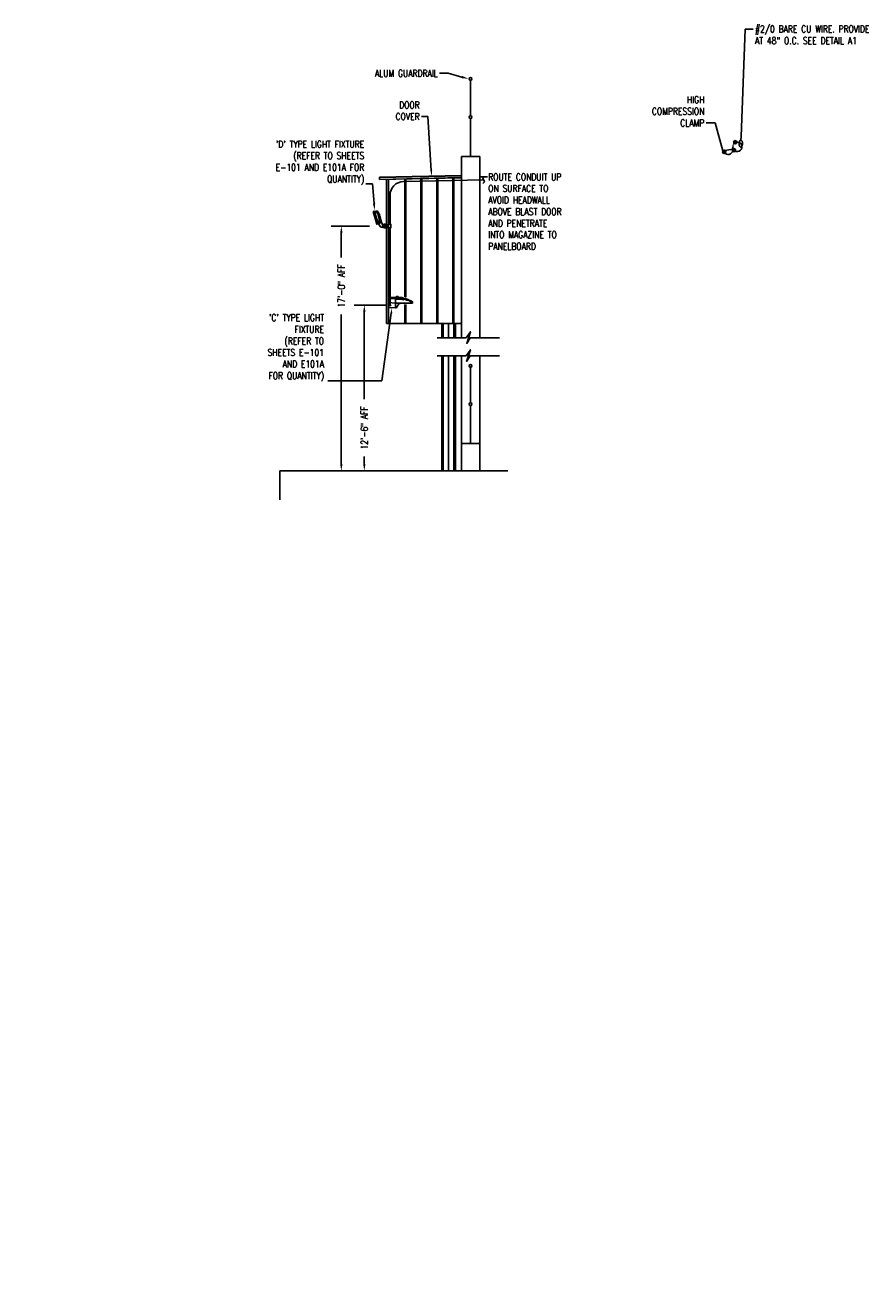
# Model space of a CAD drawing. Header units: inches. Extents: x 0 to 174, y 0 to 45.
# Tile 4 of 4: x 158 to 174, y 23 to 45. Entities that reach past the tile are written whole.
import ezdxf
from ezdxf import colors
from ezdxf.entities.mleader import LeaderData, LeaderLine
from ezdxf.math import Vec2, Vec3

# ---------------------------------------------------------------- set-up
doc = ezdxf.new("R2010")
doc.units = ezdxf.units.IN
doc.header["$MEASUREMENT"] = 0
doc.layers.get('Defpoints').update_dxf_attribs({"color": 6})
for name, color, linetype in [('E-ANNO-DIMS', 1, 'Continuous'), ('E-ANNO-TEXT', 2, 'Continuous'), ('E-DETL', 2, 'Continuous'), ('E-DETL-GRPH', 3, 'Continuous'), ('G-Anno-Std-Scrn', 8, 'Continuous')]:
    doc.layers.add(name, color=color, linetype=linetype)
doc.styles.add('Annotative', font='romans.shx', dxfattribs={"width": 0.8, "height": 0.125})
doc.dimstyles.new('Annotative', dxfattribs={"dimscale": 0, "dimtxt": 0.125, "dimasz": 0.125, "dimexe": 0.18, "dimexo": 0.0625, "dimgap": 0.09, "dimtad": 1, "dimdec": 3, "dimzin": 3, "dimdsep": 46, "dimlunit": 4, "dimtxsty": 'Annotative', "dimcen": 0.09, "dimclrt": 2, "dimazin": 2, "dimtfac": 1, "dimtdec": 3, "dimtmove": 0, "dimatfit": 0, "dimfxl": 1, "dimtfill": 1, "dimfrac": 2, "dimtolj": 1, "dimtzin": 0, "dimarcsym": 0})

# ---------------------------------------------------------------- blocks, each defined once
blk = doc.blocks.new('*D8')
at = {"layer": 'Defpoints', "color": 0, "transparency": 16777216}
for p in [(164.601, 41.396), (164.034, 36.987), (165.504, 36.987)]:
    blk.add_point(p, dxfattribs=at)
at = {"layer": 'E-ANNO-DIMS', "color": 0, "lineweight": -2, "transparency": 16777216}
for p, q in [((164.539, 41.396), (163.854, 41.396)), ((164.034, 41.271), (164.034, 40.833)), ((164.034, 37.112), (164.034, 39.805)), ((165.442, 36.987), (163.854, 36.987))]:
    blk.add_line(p, q, dxfattribs=at)
at = {"layer": 'E-ANNO-DIMS', "color": 0, "transparency": 16777216}
for points in [[(164.013, 41.271), (164.055, 41.271), (164.034, 41.396)], [(164.013, 37.112), (164.055, 37.112), (164.034, 36.987)]]:
    blk.add_solid(points, dxfattribs=at)
at = {"layer": 'E-ANNO-DIMS', "color": 2, "lineweight": -3, "transparency": 16777216, "insert": (164.034, 40.319), "char_height": 0.125, "attachment_point": 5, "rotation": 90, "style": 'Annotative', "bg_fill": 3, "box_fill_scale": 1.25, "bg_fill_color": 256, "bg_fill_true_color": 13158600, "bg_fill_transparency": 0}
blk.add_mtext('\\A1;17\'-0" AFF', dxfattribs=at)
blk = doc.blocks.new('*D9')
at = {"layer": 'Defpoints', "color": 0, "transparency": 16777216}
for p in [(164.892, 39.975), (164.448, 36.989), (165.44, 36.989)]:
    blk.add_point(p, dxfattribs=at)
at = {"layer": 'E-ANNO-DIMS', "color": 0, "lineweight": -2, "transparency": 16777216}
for p, q in [((164.829, 39.975), (164.268, 39.975)), ((164.448, 39.85), (164.448, 38.277)), ((164.448, 37.114), (164.448, 37.249)), ((165.377, 36.989), (164.268, 36.989))]:
    blk.add_line(p, q, dxfattribs=at)
at = {"layer": 'E-ANNO-DIMS', "color": 0, "transparency": 16777216}
for points in [[(164.427, 39.85), (164.469, 39.85), (164.448, 39.975)], [(164.427, 37.114), (164.469, 37.114), (164.448, 36.989)]]:
    blk.add_solid(points, dxfattribs=at)
at = {"layer": 'E-ANNO-DIMS', "color": 2, "lineweight": -3, "transparency": 16777216, "insert": (164.448, 37.763), "char_height": 0.125, "attachment_point": 5, "rotation": 90, "style": 'Annotative', "bg_fill": 3, "box_fill_scale": 1.25, "bg_fill_color": 256, "bg_fill_true_color": 13158600, "bg_fill_transparency": 0}
blk.add_mtext('\\A1;12\'-6" AFF', dxfattribs=at)
blk = doc.blocks.new('Loop_2')
at = {"color": 1}
blk.add_line((-0.5, 0), (-1, 0), dxfattribs=at)
blk.add_lwpolyline([(0, 0.25, 0.050817), (-0.2, 0.23, 0.064661), (-0.35, 0.18, 0.10407), (-0.47, 0.08, 0.175425), (-0.5, 0, 0.175425), (-0.47, -0.08, 0.10407), (-0.35, -0.18, 0.064661), (-0.2, -0.23, 0.050817), (0, -0.25, 0.050817), (0.2, -0.23, 0.064661), (0.35, -0.18, 0.10407), (0.47, -0.08, 0.175425), (0.5, 0, 0.175425), (0.47, 0.08, 0.10407), (0.35, 0.18, 0.064661), (0.2, 0.23, 0.050817)], format="xyb", close=True, dxfattribs=at)

msp = doc.modelspace()

# ---------------------------------------------------------------- hatches: boundary and pattern name
at = {"layer": 'E-DETL-GRPH', "lineweight": -3}
h = msp.add_hatch(color=256, dxfattribs=at)
h.dxf.hatch_style = 1
h.paths.add_polyline_path([(171.1297, 42.7739, 1), (171.0733, 42.7499, 1)])
h = msp.add_hatch(color=256, dxfattribs=at)
h.dxf.hatch_style = 1
h.paths.add_polyline_path([(171.1545, 42.9173, 1), (171.0981, 42.8933, 1)])
h = msp.add_hatch(color=256, dxfattribs=at)
h.dxf.hatch_style = 1
h.paths.add_polyline_path([(170.9564, 42.7447, 1), (170.9, 42.7208, 1)])

# ---------------------------------------------------------------- linework, layer by layer
at = {"layer": 'E-DETL', "lineweight": -3}
msp.add_open_spline([(166.6092, 42.2831), (166.6003, 42.2729), (166.5836, 42.2635), (166.5824, 42.2523), (166.5814, 42.2433), (166.5928, 42.233), (166.598, 42.2233), (166.6033, 42.2132), (166.6154, 42.202), (166.614, 42.193), (166.6121, 42.1819), (166.5934, 42.1736), (166.5832, 42.1638)], degree=3, knots=[0, 0, 0, 0, 0.5537121, 0.5537121, 0.5537121, 1, 1, 1, 1.446153, 1.446153, 1.446153, 2, 2, 2, 2], dxfattribs=at)
at = {"layer": 'E-DETL-GRPH', "lineweight": -3}
for p, q in [((164.6108, 41.6481), (164.6356, 41.6549)), ((164.6334, 41.6582), (164.653, 41.6636)), ((164.712, 41.5861), (164.7255, 41.5891)), ((164.738, 41.5109), (164.7294, 41.5425))]:
    msp.add_line(p, q, dxfattribs=at)
for points in [[(165.7568, 39.3862), (166.2796, 39.3862), (166.3589, 39.494), (166.2918, 39.2825), (166.3528, 39.3862), (166.8797, 39.3862)], [(165.7568, 39.0617), (166.2796, 39.0617), (166.3589, 39.1695), (166.2897, 38.958), (166.3528, 39.0617), (166.8797, 39.0617)]]:
    msp.add_lwpolyline(points, dxfattribs=at)
for centre in [(171.1015, 42.7619), (171.1263, 42.9053), (170.9282, 42.7328)]:
    msp.add_circle(centre, 0.0307, dxfattribs=at)
for centre, radius, start, end in [((171.1635, 42.8237), 0.085, 235.84785, 104.47285), ((170.9993, 42.7717), 0.0862, 217.16863, 349.73682), ((164.646, 41.6167), 0.0396, 27.35964, 105.21349), ((164.6489, 41.6135), 0.0473, 65.14483, 101.51224), ((164.6648, 41.6161), 0.049, 74.06991, 103.99167), ((164.6536, 41.6203), 0.0392, 28.22, 67.20121), ((164.664, 41.6216), 0.0439, 38.59272, 71.15215), ((164.6302, 41.5981), 0.085, 25.26691, 36.72175), ((164.3466, 41.476), 0.3704, 18.75846, 25.42181), ((164.3802, 41.4678), 0.3522, 12.81207, 29.06063), ((164.4344, 41.4972), 0.3053, 17.62813, 26.72208), ((164.7279, 41.5418), 0.00164, 22.97613, 164.13506), ((164.7364, 41.5106), 0.00168, 318.14797, 11.32633)]:
    msp.add_arc(centre, radius, start, end, dxfattribs=at)
at = {"layer": 'G-Anno-Std-Scrn', "lineweight": -3}
for p, q in [((166.361, 43.3843), (166.361, 44.0202)), ((166.361, 43.3334), (166.361, 42.6466)), ((166.525, 42.6466), (166.1971, 42.6466)), ((166.1971, 42.6466), (166.1971, 39.3857)), ((166.525, 39.3862), (166.525, 42.6466)), ((166.1971, 42.3051), (164.7217, 42.2744)), ((164.7217, 42.2703), (166.1971, 42.301)), ((164.7217, 42.2744), (164.7217, 42.2334)), ((164.7217, 42.2375), (166.1971, 42.2682)), ((164.7217, 42.2334), (166.1971, 42.2641)), ((165.7553, 42.2549), (165.7553, 39.6412)), ((165.7733, 42.2553), (165.7733, 39.6412)), ((166.0438, 42.2609), (166.0438, 39.6412)), ((166.0619, 42.2613), (166.0619, 39.6412)), ((166.525, 42.2826), (166.8203, 42.2826)), ((165.8421, 39.3862), (165.8421, 39.6412)), ((165.8558, 39.3862), (165.8558, 39.6412)), ((165.8694, 39.6412), (165.8694, 39.3862)), ((165.9651, 39.3862), (165.9651, 39.6412)), ((166.0607, 39.6412), (166.0607, 39.3862)), ((166.0743, 39.3862), (166.0743, 39.6412)), ((166.088, 39.3862), (166.088, 39.6412)), ((165.8421, 39.0617), (165.8421, 36.9887)), ((165.8558, 39.0617), (165.8558, 36.9887)), ((165.8694, 36.9887), (165.8694, 39.0617)), ((165.9651, 39.0617), (165.9651, 36.9887)), ((166.0607, 36.9887), (166.0607, 39.0617)), ((166.0743, 39.0617), (166.0743, 36.9887)), ((166.088, 39.0617), (166.088, 36.9887)), ((166.1971, 36.9887), (166.1971, 39.0617)), ((166.525, 39.0617), (166.525, 36.9887)), ((166.361, 38.2166), (166.361, 38.8526)), ((166.361, 38.1658), (166.361, 37.4789)), ((166.1971, 37.4789), (166.525, 37.4789)), ((162.9253, 36.9887), (167.0297, 36.9887)), ((162.9253, 36.9887), (162.9253, 36.4693))]:
    msp.add_line(p, q, dxfattribs=at)
for centre in [(166.361, 44.0457), (166.361, 43.3589), (166.361, 38.878), (166.361, 38.1912)]:
    msp.add_circle(centre, 0.0254, dxfattribs=at)

# ---------------------------------------------------------------- leaders
at = {"layer": 'E-ANNO-TEXT', "lineweight": -3}
ml = msp.add_multileader_mtext('Standard', dxfattribs=at)
ml.set_content('\\A1;#2/0 BARE CU WIRE. PROVIDE \\PAT 48" O.C. SEE DETAIL A1', color=256, style='Annotative')
ml.set_leader_properties(color=1, linetype='ByLayer', lineweight=-1)
ml.set_arrow_properties(name='Loop_2')
ml.build(insert=Vec2(0, 0))
ml.multileader.update_dxf_attribs({"text_right_attachment_type": 3, "dogleg_length": 0.34, "arrow_head_size": 0.125})
ctx = ml.context
ctx.base_point, ctx.char_height, ctx.arrow_head_size, ctx.landing_gap_size, ctx.plane_origin = Vec3(171.4503, 44.944), 0.125, 0.125, 0.0312, Vec3(171.4581, 44.9637)
ctx.right_attachment = 3
notes = []
notes.append((ctx, [(0, (1, 1, 0), (171.3058, 44.944), (1, 0), 0.1445, [(0, [(171.2258, 42.8815)], 0, [])])]))
ctx.mtext.insert, ctx.mtext.flow_direction = Vec3(171.4816, 45.0065), 5
ml = msp.add_multileader_mtext('Standard', dxfattribs=at)
ml.set_content('ALUM GUARDRAIL', color=256, style='Annotative')
ml.set_leader_properties(color=1, linetype='ByLayer', lineweight=-1)
ml.build(insert=Vec2(0, 0))
ml.multileader.update_dxf_attribs({"text_right_attachment_type": 3, "dogleg_length": 0.34, "arrow_head_size": 0.125})
ctx = ml.context
ctx.base_point, ctx.char_height, ctx.arrow_head_size, ctx.landing_gap_size, ctx.plane_origin = Vec3(164.4668, 44.1476), 0.125, 0.125, 0.0312, Vec3(164.9087, 45.6154)
ctx.right_attachment, ctx.text_align_type = 3, 2
notes.append((ctx, [(1, (1, 1, 0), (165.9581, 44.1476), (-1, 0), 0.1573, [(0, [(166.3259, 44.0474)], 0, [])])]))
ctx.mtext.insert, ctx.mtext.width, ctx.mtext.alignment, ctx.mtext.flow_direction = Vec3(165.7695, 44.2101), 1.27744, 3, 5
ml = msp.add_multileader_mtext('Standard', dxfattribs=at)
ml.set_content('HIGH \\PCOMPRESSION \\PCLAMP', color=256, style='Annotative')
ml.set_leader_properties(color=1, linetype='ByLayer', lineweight=-1)
ml.build(insert=Vec2(0, 0))
ml.multileader.update_dxf_attribs({"text_right_attachment_type": 3, "dogleg_length": 0.34, "arrow_head_size": 0.125})
ctx = ml.context
ctx.base_point, ctx.char_height, ctx.arrow_head_size, ctx.landing_gap_size, ctx.plane_origin = Vec3(169.5238, 43.6699), 0.125, 0.125, 0.0312, Vec3(169.1151, 43.2532)
ctx.right_attachment, ctx.text_align_type = 3, 2
notes.append((ctx, [(0, (1, 1, 0), (170.7677, 43.2532), (-1, 0), 0.1672, [(2, [(171.0977, 42.9163), (171.0802, 42.7839), (170.9006, 42.7482)], 0, [])])]))
ctx.mtext.insert, ctx.mtext.alignment, ctx.mtext.flow_direction = Vec3(170.5693, 43.7324), 3, 5
ml = msp.add_multileader_mtext('Standard', dxfattribs=at)
ml.set_content('DOOR COVER', color=256, style='Annotative')
ml.set_leader_properties(color=1, linetype='ByLayer', lineweight=-1)
ml.build(insert=Vec2(0, 0))
ml.multileader.update_dxf_attribs({"text_right_attachment_type": 3, "dogleg_length": 0.36, "arrow_head_size": 0.1})
ctx = ml.context
ctx.base_point, ctx.char_height, ctx.arrow_head_size, ctx.landing_gap_size, ctx.plane_origin = Vec3(164.9607, 43.5776), 0.125, 0.1, 0.0312, Vec3(164.2652, 44.2758)
ctx.right_attachment, ctx.text_align_type = 3, 2
notes.append((ctx, [(1, (1, 1, 0), (165.59, 43.3693), (-1, 0), 0.1143, [(0, [(165.6607, 42.2939)], 0, [])])]))
ctx.mtext.insert, ctx.mtext.width, ctx.mtext.alignment, ctx.mtext.flow_direction = Vec3(165.4444, 43.6401), 0.726455, 3, 5
ml = msp.add_multileader_mtext('Standard', dxfattribs=at)
ml.set_content("'D' TYPE LIGHT FIXTURE\\P(REFER TO SHEETS \\PE-101 AND E101A FOR QUANTITY)", color=256, style='Annotative')
ml.set_leader_properties(color=1, linetype='ByLayer', lineweight=-1)
ml.build(insert=Vec2(0, 0))
ml.multileader.update_dxf_attribs({"text_right_attachment_type": 3, "dogleg_length": 0.34, "arrow_head_size": 0.125})
ctx = ml.context
ctx.base_point, ctx.char_height, ctx.arrow_head_size, ctx.landing_gap_size, ctx.plane_origin = Vec3(162.6057, 42.8503), 0.125, 0.125, 0.0312, Vec3(165.0603, 42.7513)
ctx.right_attachment, ctx.text_align_type = 3, 2
notes.append((ctx, [(0, (1, 1, 0), (164.5976, 42.1539), (-1, 0), 0.1199, [(0, [(164.6331, 41.6781)], 0, [])])]))
ctx.mtext.insert, ctx.mtext.width, ctx.mtext.alignment, ctx.mtext.flow_direction = Vec3(164.4465, 42.9336), 1.829821, 3, 5
for ctx, leaders in notes:
    for number, flags, end, landing, length, lines in leaders:
        leader = LeaderData()
        leader.index, (leader.has_last_leader_line, leader.has_dogleg_vector, leader.attachment_direction) = number, flags
        leader.last_leader_point, leader.dogleg_vector, leader.dogleg_length = Vec3(end), Vec3(landing), length
        for number, points, colour, breaks in lines:
            line = LeaderLine()
            line.index, line.vertices, line.color, line.breaks = number, Vec3.list(points), colors.encode_raw_color(colour), breaks
            leader.lines.append(line)
        ctx.leaders.append(leader)

# ---------------------------------------------------------------- next in the draw order: dimensions: what is measured, and where the dimension line sits
at = {"layer": 'E-ANNO-DIMS', "lineweight": -3}
dim = msp.add_linear_dim(base=(164.0342, 36.9874), p1=(164.6015, 41.3961), p2=(165.5045, 36.9874), angle=90, text='17\'-0" AFF', dimstyle='Annotative', override={"dimpost": '\\X'}, dxfattribs=at)
dim.commit()
dim.dimension.update_dxf_attribs({"geometry": '*D8', "text_midpoint": (164.0342, 40.3189), "dimtype": 160, "text_rotation": 90})

# ---------------------------------------------------------------- next in the draw order: linework, layer by layer
at = {"layer": 'E-DETL', "lineweight": -3}
msp.add_lwpolyline([(164.9106, 41.4297), (164.9106, 41.9487, -0.4080958), (165.1554, 42.1987), (166.5945, 42.2288)], format="xyb", dxfattribs=at)
msp.add_lwpolyline([(164.8708, 41.4297), (164.9282, 41.4297), (164.9282, 41.3653), (164.8708, 41.3653)], close=True, dxfattribs=at)
at = {"layer": 'E-DETL-GRPH', "lineweight": -3}
for p, q in [((164.6187, 41.6583), (164.681, 41.4308)), ((164.627, 41.661), (164.6894, 41.4331)), ((164.6639, 41.4542), (164.6937, 41.4624)), ((164.6898, 41.4332), (164.6902, 41.4325)), ((164.714, 41.4918), (164.7316, 41.4924)), ((164.7591, 41.4666), (164.7254, 41.5896)), ((164.7316, 41.4924), (164.7443, 41.497)), ((164.7327, 41.5054), (164.7376, 41.5095)), ((164.7571, 41.4656), (164.7411, 41.5242)), ((164.7866, 41.3686), (164.7866, 41.4266)), ((164.7948, 41.367), (164.7948, 41.4281)), ((164.8005, 41.3659), (164.8005, 41.4291)), ((164.8138, 41.365), (164.8138, 41.4301)), ((165.0083, 40.0948), (164.8863, 40.0884)), ((165.053, 40.1165), (165.0084, 40.1165)), ((165.0433, 40.0935), (165.0084, 40.0935))]:
    msp.add_line(p, q, dxfattribs=at)
msp.add_lwpolyline([(164.6086, 41.656), (164.6323, 41.6625), (164.6947, 41.4346), (164.671, 41.4281)], close=True, dxfattribs=at)
msp.add_lwpolyline([(164.7393, 41.385), (164.701, 41.4344), (164.759, 41.4666), (164.7785, 41.4053, -0.8606004)], format="xyb", close=True, dxfattribs=at)
msp.add_lwpolyline([(164.7365, 41.3886, 0.2578236), (164.7534, 41.375), (164.8063, 41.3648), (164.8438, 41.3657), (164.8438, 41.4297), (164.8064, 41.4301), (164.7725, 41.4242)], format="xyb", dxfattribs=at)
for points in [[(164.8438, 41.4102), (164.8708, 41.4096), (164.8708, 41.3859), (164.8438, 41.3851)], [(165.0543, 40.1164), (165.0543, 40.1305), (165.0323, 40.1305), (165.0323, 40.1165)]]:
    msp.add_lwpolyline(points, dxfattribs=at)
for centre in [(164.777, 41.4207), (164.783, 41.3827), (164.7838, 41.4029)]:
    msp.add_circle(centre, 0.00198, dxfattribs=at)
for centre, radius, start, end in [((164.6756, 41.4996), 0.0687, 282.28918, 357.83884), ((164.6818, 41.4922), 0.0321, 291.70394, 359.12146), ((164.6762, 41.4906), 0.0558, 288.38292, 341.11315), ((164.4096, 41.4958), 0.3044, 359.23286, 19.0338), ((164.3449, 41.4632), 0.3877, 5.06227, 12.31787), ((164.8351, 41.5423), 0.1088, 180.01787, 199.81557), ((164.6753, 41.4897), 0.0563, 342.3019, 7.87793), ((164.3438, 41.4636), 0.4019, 4.7666, 12.35247), ((164.7677, 41.3783), 0.00198, 29.96681, 204.88008)]:
    msp.add_arc(centre, radius, start, end, dxfattribs=at)
at = {"layer": 'G-Anno-Std-Scrn', "lineweight": -3}
for p, q in [((165.1783, 42.2429), (165.1783, 40.1217)), ((165.1963, 42.2433), (165.1963, 40.1171))]:
    msp.add_line(p, q, dxfattribs=at)

# ---------------------------------------------------------------- next in the draw order: dimensions: what is measured, and where the dimension line sits
at = {"layer": 'E-ANNO-DIMS', "lineweight": -3}
dim = msp.add_linear_dim(base=(164.448, 36.9887), p1=(164.8917, 39.9754), p2=(165.4397, 36.9887), angle=90, text='12\'-6" AFF', dimstyle='Annotative', override={"dimpost": '\\X'}, dxfattribs=at)
dim.commit()
dim.dimension.update_dxf_attribs({"geometry": '*D9', "text_midpoint": (164.448, 37.7629), "dimtype": 160, "text_rotation": 90})

# ---------------------------------------------------------------- next in the draw order: linework, layer by layer
at = {"layer": 'E-DETL', "lineweight": -3}
msp.add_lwpolyline([(164.9106, 39.9752), (164.9106, 41.3653)], dxfattribs=at)
at = {"layer": 'E-DETL-GRPH', "lineweight": -3}
for p, q in [((165.1592, 40.0665), (165.1592, 40.0983)), ((165.0078, 40.0095), (164.8863, 40.0182)), ((164.9081, 39.9752), (164.8961, 39.9752)), ((164.9107, 39.9898), (164.9107, 39.9778)), ((164.9107, 39.9727), (164.9107, 39.9607)), ((164.9132, 39.9752), (164.9252, 39.9752)), ((165.3138, 40.009), (165.0084, 40.009)), ((165.028, 39.9218), (165.0084, 39.9218)), ((165.3138, 40.009), (165.3138, 40.0312))]:
    msp.add_line(p, q, dxfattribs=at)
msp.add_lwpolyline([(165.0084, 40.1165), (165.0084, 39.9218), (164.8863, 39.9295), (164.8863, 40.1097)], close=True, dxfattribs=at)
msp.add_circle((164.9106, 39.9752), 0.0146, dxfattribs=at)
for centre, radius, start, end in [((165.0039, 39.3312), 0.7515, 78.07467, 89.65784), ((165.0231, 39.4455), 0.6483, 63.35973, 88.21387), ((165.009, 39.5403), 0.5779, 58.16166, 85.62456), ((165.145, 39.8967), 0.1197, 110.20933, 167.91675)]:
    msp.add_arc(centre, radius, start, end, dxfattribs=at)
at = {"layer": 'G-Anno-Std-Scrn', "lineweight": -3}
for p, q in [((164.8447, 39.6412), (164.8447, 42.236)), ((164.8856, 42.2369), (164.8856, 39.6412)), ((165.4668, 42.2489), (165.4668, 39.6412)), ((165.4848, 42.2493), (165.4848, 39.6412)), ((165.1783, 39.9854), (165.1783, 39.6412)), ((165.1963, 39.9854), (165.1963, 39.6412)), ((166.1971, 39.6412), (164.8447, 39.6412))]:
    msp.add_line(p, q, dxfattribs=at)

# ---------------------------------------------------------------- next in the draw order: leaders
at = {"layer": 'E-ANNO-TEXT', "lineweight": -3}
ml = msp.add_multileader_mtext('Standard', dxfattribs=at)
ml.set_content("'C' TYPE LIGHT FIXTURE (REFER TO SHEETS E-101 AND E101A FOR QUANTITY)", color=256, style='Annotative')
ml.set_leader_properties(color=1, linetype='ByLayer', lineweight=-1)
ml.build(insert=Vec2(0, 0))
ml.multileader.update_dxf_attribs({"text_right_attachment_type": 3, "dogleg_length": 0.1143, "arrow_head_size": 0.1})
ctx = ml.context
ctx.base_point, ctx.char_height, ctx.arrow_head_size, ctx.landing_gap_size, ctx.plane_origin = Vec3(162.5545, 39.7243), 0.125, 0.1, 0.072, Vec3(164.1904, 39.867)
ctx.right_attachment, ctx.text_align_type = 3, 2
notes = []
notes.append((ctx, [(0, (1, 1, 0), (164.766, 38.6112), (-1, 0), 0.9723, [(0, [(164.9474, 39.9256)], 0, [])])]))
ctx.mtext.insert, ctx.mtext.width, ctx.mtext.alignment, ctx.mtext.flow_direction = Vec3(163.7217, 39.8076), 1.117413, 3, 5
for ctx, leaders in notes:
    for number, flags, end, landing, length, lines in leaders:
        leader = LeaderData()
        leader.index, (leader.has_last_leader_line, leader.has_dogleg_vector, leader.attachment_direction) = number, flags
        leader.last_leader_point, leader.dogleg_vector, leader.dogleg_length = Vec3(end), Vec3(landing), length
        for number, points, colour, breaks in lines:
            line = LeaderLine()
            line.index, line.vertices, line.color, line.breaks = number, Vec3.list(points), colors.encode_raw_color(colour), breaks
            leader.lines.append(line)
        ctx.leaders.append(leader)

# ---------------------------------------------------------------- next in the draw order: leaders
ml = msp.add_multileader_mtext('Standard', dxfattribs=at)
ml.set_content('ROUTE CONDUIT UP ON SURFACE TO AVOID HEADWALL ABOVE BLAST DOOR AND PENETRATE INTO MAGAZINE TO PANELBOARD', color=256, style='Annotative')
ml.set_leader_properties(color=1, linetype='ByLayer', lineweight=-1)
ml.build(insert=Vec2(0, 0))
ml.multileader.update_dxf_attribs({"text_right_attachment_type": 3, "dogleg_length": 0.34, "arrow_head_size": 0.125})
ctx = ml.context
ctx.base_point, ctx.char_height, ctx.arrow_head_size, ctx.landing_gap_size, ctx.plane_origin = Vec3(166.6478, 42.2815), 0.125, 0.125, 0.0312, Vec3(166.652, 42.2225)
ctx.right_attachment = 3
notes = []
notes.append((ctx, [(0, (0, 0, 0), (0, 0), (1, 0), 1, [])]))
ctx.mtext.insert, ctx.mtext.width, ctx.mtext.flow_direction = Vec3(166.679, 42.344), 1.438232, 5
ctx.mtext.has_bg_fill, ctx.mtext.bg_color, ctx.mtext.bg_scale_factor, ctx.mtext.bg_transparency, ctx.mtext.use_window_bg_color = 1, -1073741824, 1.1, 0, 1
for ctx, leaders in notes:
    for number, flags, end, landing, length, lines in leaders:
        leader = LeaderData()
        leader.index, (leader.has_last_leader_line, leader.has_dogleg_vector, leader.attachment_direction) = number, flags
        leader.last_leader_point, leader.dogleg_vector, leader.dogleg_length = Vec3(end), Vec3(landing), length
        for number, points, colour, breaks in lines:
            line = LeaderLine()
            line.index, line.vertices, line.color, line.breaks = number, Vec3.list(points), colors.encode_raw_color(colour), breaks
            leader.lines.append(line)
        ctx.leaders.append(leader)

doc.saveas('drawing.dxf')
